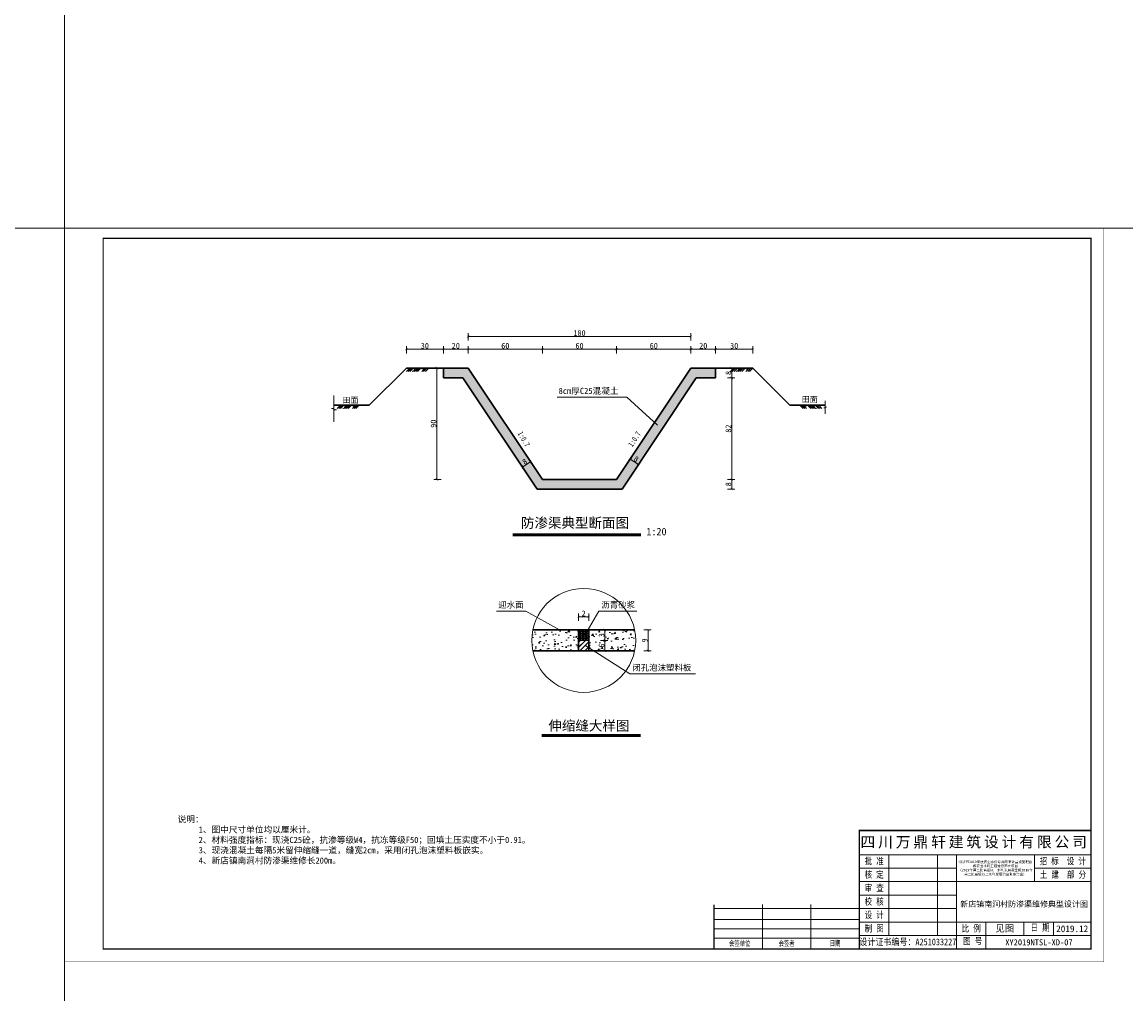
# Model space of a CAD drawing. Extents: x 36231 to 595326, y 3059 to 3871788.
# Tile 125 of 143: x 584145 to 584592, y 3868706 to 3869099. Entities that reach past the tile are written whole.
import ezdxf

# ---------------------------------------------------------------- set-up
doc = ezdxf.new("R2010")
doc.units = 0
doc.header["$PDMODE"] = 32
doc.header["$PDSIZE"] = 0.2
doc.layers.get('0').update_dxf_attribs({"linetype": 'CONTINUOUS'})
doc.layers.get('Defpoints').update_dxf_attribs({"linetype": 'CONTINUOUS'})
for name, color, linetype, lineweight in [('0.09标注线', 3, 'CONTINUOUS', 9), ('0.13填充', 8, 'CONTINUOUS', 9), ('0.13文字', 3, 'CONTINUOUS', 13), ('000粗线', 7, 'CONTINUOUS', 40), ('图框１', 5, 'CONTINUOUS', 60), ('文字', 7, 'CONTINUOUS', 15), ('文字层', 7, 'CONTINUOUS', 15), ('细实线', 3, 'CONTINUOUS', 20), ('细线', 7, 'CONTINUOUS', 15), ('轮廓线', 1, 'CONTINUOUS', 30)]:
    doc.layers.add(name, color=color, linetype=linetype, lineweight=lineweight)
doc.layers.add('Layer1', color=7, linetype='CONTINUOUS')
doc.styles.add('-仿宋_GB2312', font='仿宋_GB2312_0.ttf')
doc.styles.add('HZDX', font='txt')
doc.styles.add('LYJFS', font='times.ttf', dxfattribs={"width": 0.7})
doc.styles.get("Standard").update_dxf_attribs({"font": 'rs.shx', "bigfont": 'hztxt.shx'})
doc.styles.add('图框', font='仿宋_GB2312_0.ttf', dxfattribs={"width": 0.8})
doc.dimstyles.get("Standard").update_dxf_attribs({"dimtxt": 0.18, "dimasz": 0.18, "dimexe": 0.18, "dimexo": 0.0625, "dimgap": 0.09, "dimtad": 0, "dimtih": 1, "dimtoh": 1, "dimdec": 0, "dimlfac": 2, "dimzin": 0, "dimdsep": 46, "dimtxsty": 'Standard', "dimcen": 0.09, "dimadec": 0, "dimazin": 0, "dimtfac": 1, "dimtdec": 0, "dimtofl": 0, "dimtmove": 0, "dimatfit": 3, "dimfxl": 1, "dimtolj": 1, "dimtzin": 0, "dimarcsym": 0})
doc.dimstyles.new('zzzz STANDARD', dxfattribs={"dimtxt": 2.3, "dimasz": 1, "dimexe": 1.25, "dimexo": 1.5, "dimgap": 0.2, "dimtad": 1, "dimdec": 0, "dimlfac": 10, "dimzin": 0, "dimdsep": 46, "dimtxsty": '-仿宋_GB2312', "dimblk": 'ARCHTICK', "dimcen": 0.09, "dimadec": 0, "dimazin": 0, "dimtfac": 1, "dimtdec": 0, "dimtix": 1, "dimtmove": 2, "dimatfit": 3, "dimfxl": 1.7, "dimfxlon": 1, "dimtolj": 1, "dimtzin": 0, "dimlwd": 9, "dimlwe": 9, "dimarcsym": 0})

# ---------------------------------------------------------------- blocks, each defined once
blk = doc.blocks.new('_ARCHTICK')
at = {"color": 0, "linetype": 'ByBlock', "const_width": 0.15}
blk.add_lwpolyline([(-0.5, -0.5), (0.5, 0.5)], dxfattribs=at)
blk = doc.blocks.new('*D2046')
at = {"layer": '0.13填充', "color": 0, "lineweight": 9}
for p, q in [((584430.49, 3868959.42), (584433.44, 3868959.42)), ((584430.49, 3868955.42), (584433.44, 3868955.42)), ((584432.19, 3868959.42), (584432.19, 3868955.42))]:
    blk.add_line(p, q, dxfattribs=at)
at = {"layer": 'Defpoints', "color": 0, "lineweight": 13}
for p in [(584425.69, 3868959.42), (584425.69, 3868955.42), (584432.19, 3868955.42)]:
    blk.add_point(p, dxfattribs=at)
at = {"layer": '0.13填充', "color": 0, "lineweight": 9}
for p, rotation in [((584432.19, 3868959.42), 90), ((584432.19, 3868955.42), 270)]:
    blk.add_blockref('_ARCHTICK', p, dxfattribs=dict(at, rotation=rotation))
at = {"layer": '0.13填充', "color": 0, "lineweight": 13, "insert": (584430.84, 3868957.42), "char_height": 2.3, "attachment_point": 5, "rotation": 90, "style": '-仿宋_GB2312'}
blk.add_mtext('\\A1;8', dxfattribs=at)
blk = doc.blocks.new('*D2047')
at = {"layer": '0.13填充', "color": 0, "lineweight": 9}
for p, q in [((584430.49, 3868955.42), (584433.44, 3868955.42)), ((584432.19, 3868955.42), (584432.19, 3868914.42)), ((584430.49, 3868914.42), (584433.44, 3868914.42))]:
    blk.add_line(p, q, dxfattribs=at)
at = {"layer": 'Defpoints', "color": 0, "lineweight": 13}
for p in [(584425.69, 3868955.42), (584385.69, 3868914.42), (584432.19, 3868914.42)]:
    blk.add_point(p, dxfattribs=at)
at = {"layer": '0.13填充', "color": 0, "lineweight": 9}
for p, rotation in [((584432.19, 3868955.42), 90), ((584432.19, 3868914.42), 270)]:
    blk.add_blockref('_ARCHTICK', p, dxfattribs=dict(at, rotation=rotation))
at = {"layer": '0.13填充', "color": 0, "lineweight": 13, "insert": (584430.84, 3868934.92), "char_height": 2.3, "attachment_point": 5, "rotation": 90, "style": '-仿宋_GB2312'}
blk.add_mtext('\\A1;82', dxfattribs=at)
blk = doc.blocks.new('*D2048')
at = {"layer": '0.13填充', "color": 0, "lineweight": 9}
for p, q in [((584430.49, 3868914.42), (584433.44, 3868914.42)), ((584432.19, 3868914.42), (584432.19, 3868910.5)), ((584430.49, 3868910.5), (584433.44, 3868910.5))]:
    blk.add_line(p, q, dxfattribs=at)
at = {"layer": 'Defpoints', "color": 0, "lineweight": 13}
for p in [(584385.69, 3868914.42), (584387.89, 3868910.5), (584432.19, 3868910.5)]:
    blk.add_point(p, dxfattribs=at)
at = {"layer": '0.13填充', "color": 0, "lineweight": 9}
for p, rotation in [((584432.19, 3868914.42), 90), ((584432.19, 3868910.5), 270)]:
    blk.add_blockref('_ARCHTICK', p, dxfattribs=dict(at, rotation=rotation))
at = {"layer": '0.13填充', "color": 0, "lineweight": 13, "insert": (584430.84, 3868912.46), "char_height": 2.3, "attachment_point": 5, "rotation": 90, "style": '-仿宋_GB2312'}
blk.add_mtext('\\A1;8', dxfattribs=at)
blk = doc.blocks.new('*D2050')
at = {"layer": '0.13填充', "color": 0, "lineweight": 9}
for p, q in [((584300.69, 3868965.34), (584300.69, 3868968.29)), ((584315.69, 3868967.04), (584300.69, 3868967.04)), ((584315.69, 3868965.34), (584315.69, 3868968.29))]:
    blk.add_line(p, q, dxfattribs=at)
at = {"layer": 'Defpoints', "color": 0, "lineweight": 13}
for p in [(584300.69, 3868967.04), (584300.69, 3868959.42), (584315.69, 3868959.42)]:
    blk.add_point(p, dxfattribs=at)
at = {"layer": '0.13填充', "color": 0, "lineweight": 9, "rotation": 180}
blk.add_blockref('_ARCHTICK', (584300.69, 3868967.04), dxfattribs=at)
at = {"layer": '0.13填充', "color": 0, "lineweight": 9}
blk.add_blockref('_ARCHTICK', (584315.69, 3868967.04), dxfattribs=at)
at = {"layer": '0.13填充', "color": 0, "lineweight": 13, "insert": (584308.19, 3868968.39), "char_height": 2.3, "attachment_point": 5, "style": '-仿宋_GB2312'}
blk.add_mtext('\\A1;30', dxfattribs=at)
blk = doc.blocks.new('*D2054')
at = {"layer": '0.13填充', "color": 0, "lineweight": 9}
for p, q in [((584314.19, 3868959.42), (584311.81, 3868959.42)), ((584313.06, 3868959.42), (584313.06, 3868914.42)), ((584314.76, 3868914.42), (584311.81, 3868914.42))]:
    blk.add_line(p, q, dxfattribs=at)
at = {"layer": 'Defpoints', "color": 0, "lineweight": 13}
for p in [(584315.69, 3868959.42), (584313.06, 3868914.42), (584355.69, 3868914.42)]:
    blk.add_point(p, dxfattribs=at)
at = {"layer": '0.13填充', "color": 0, "lineweight": 9}
for p, rotation in [((584313.06, 3868959.42), 90), ((584313.06, 3868914.42), 270)]:
    blk.add_blockref('_ARCHTICK', p, dxfattribs=dict(at, rotation=rotation))
at = {"layer": '0.13填充', "color": 0, "lineweight": 13, "insert": (584311.71, 3868936.92), "char_height": 2.3, "attachment_point": 5, "rotation": 90, "style": '-仿宋_GB2312'}
blk.add_mtext('\\A1;90', dxfattribs=at)
blk = doc.blocks.new('*D2055')
at = {"layer": '0.13填充', "color": 0, "lineweight": 9}
for p, q in [((584348.52, 3868917.95), (584346.89, 3868920.41)), ((584350.95, 3868921.61), (584347.58, 3868919.37)), ((584351.89, 3868920.2), (584350.26, 3868922.65))]:
    blk.add_line(p, q, dxfattribs=at)
at = {"layer": 'Defpoints', "color": 0, "lineweight": 13}
for p in [(584347.58, 3868919.37), (584352.38, 3868912.17), (584355.75, 3868914.42)]:
    blk.add_point(p, dxfattribs=at)
at = {"layer": '0.13填充', "color": 0, "lineweight": 9}
for p, rotation in [((584347.58, 3868919.37), 213.6900675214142), ((584350.95, 3868921.61), 33.69006752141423)]:
    blk.add_blockref('_ARCHTICK', p, dxfattribs=dict(at, rotation=rotation))
at = {"layer": '0.13填充', "color": 0, "lineweight": 13, "insert": (584348.52, 3868921.61), "char_height": 2.3, "attachment_point": 5, "rotation": 33.6901, "style": '-仿宋_GB2312'}
blk.add_mtext('\\A1;8', dxfattribs=at)
blk = doc.blocks.new('*D2056')
at = {"layer": '0.13填充', "color": 0, "lineweight": 9}
for p, q in [((584390.22, 3868921.21), (584391.86, 3868923.67)), ((584391.16, 3868922.63), (584394.49, 3868920.41)), ((584393.55, 3868919), (584395.18, 3868921.45))]:
    blk.add_line(p, q, dxfattribs=at)
at = {"layer": 'Defpoints', "color": 0, "lineweight": 13}
for p in [(584394.49, 3868920.41), (584385.69, 3868914.42), (584389.01, 3868912.2)]:
    blk.add_point(p, dxfattribs=at)
at = {"layer": '0.13填充', "color": 0, "lineweight": 9}
for p, rotation in [((584391.16, 3868922.63), 146.3099324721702), ((584394.49, 3868920.41), 326.3099324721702)]:
    blk.add_blockref('_ARCHTICK', p, dxfattribs=dict(at, rotation=rotation))
at = {"layer": '0.13填充', "color": 0, "lineweight": 13, "insert": (584393.58, 3868922.64), "char_height": 2.3, "attachment_point": 5, "rotation": 326.3099, "style": '-仿宋_GB2312'}
blk.add_mtext('\\A1;8', dxfattribs=at)
blk = doc.blocks.new('*D2059')
at = {"layer": '0.13文字', "color": 0, "linetype": 'Continuous', "lineweight": 9}
for p, q in [((584379.22, 3868853.53), (584382.17, 3868853.53)), ((584380.92, 3868853.53), (584380.92, 3868849.33)), ((584379.22, 3868849.33), (584382.17, 3868849.33))]:
    blk.add_line(p, q, dxfattribs=at)
at = {"layer": 'Defpoints', "color": 0, "linetype": 'Continuous', "lineweight": 13}
for p in [(584374.48, 3868853.53), (584374.48, 3868849.33), (584380.92, 3868849.33)]:
    blk.add_point(p, dxfattribs=at)
at = {"layer": '0.13文字', "color": 0, "linetype": 'Continuous', "lineweight": 9}
for p, rotation in [((584380.92, 3868853.53), 90), ((584380.92, 3868849.33), 270)]:
    blk.add_blockref('_ARCHTICK', p, dxfattribs=dict(at, rotation=rotation))
at = {"layer": '0.13文字', "color": 0, "linetype": 'Continuous', "lineweight": 13, "insert": (584379.57, 3868851.43), "char_height": 2.3, "attachment_point": 5, "rotation": 90, "style": '-仿宋_GB2312'}
blk.add_mtext('\\A1;3', dxfattribs=at)
blk = doc.blocks.new('*D2060')
at = {"layer": '0.13文字', "color": 0, "linetype": 'Continuous', "lineweight": 9}
for p, q in [((584379.22, 3868849.33), (584382.17, 3868849.33)), ((584380.92, 3868849.33), (584380.92, 3868845.13)), ((584379.22, 3868845.13), (584382.17, 3868845.13))]:
    blk.add_line(p, q, dxfattribs=at)
at = {"layer": 'Defpoints', "color": 0, "linetype": 'Continuous', "lineweight": 13}
for p in [(584374.48, 3868849.33), (584374.48, 3868845.13), (584380.92, 3868845.13)]:
    blk.add_point(p, dxfattribs=at)
at = {"layer": '0.13文字', "color": 0, "linetype": 'Continuous', "lineweight": 9}
for p, rotation in [((584380.92, 3868849.33), 90), ((584380.92, 3868845.13), 270)]:
    blk.add_blockref('_ARCHTICK', p, dxfattribs=dict(at, rotation=rotation))
at = {"layer": '0.13文字', "color": 0, "linetype": 'Continuous', "lineweight": 13, "insert": (584379.57, 3868847.23), "char_height": 2.3, "attachment_point": 5, "rotation": 90, "style": '-仿宋_GB2312'}
blk.add_mtext('\\A1;6', dxfattribs=at)
blk = doc.blocks.new('*D2061')
at = {"layer": '0.13文字', "color": 0, "linetype": 'Continuous', "lineweight": 9}
for p, q in [((584396.67, 3868853.53), (584399.62, 3868853.53)), ((584398.37, 3868853.53), (584398.37, 3868845.13)), ((584396.67, 3868845.13), (584399.62, 3868845.13))]:
    blk.add_line(p, q, dxfattribs=at)
at = {"layer": 'Defpoints', "color": 0, "linetype": 'Continuous', "lineweight": 13}
for p in [(584392.96, 3868853.53), (584392.96, 3868845.13), (584398.37, 3868845.13)]:
    blk.add_point(p, dxfattribs=at)
at = {"layer": '0.13文字', "color": 0, "linetype": 'Continuous', "lineweight": 9}
for p, rotation in [((584398.37, 3868853.53), 90), ((584398.37, 3868845.13), 270)]:
    blk.add_blockref('_ARCHTICK', p, dxfattribs=dict(at, rotation=rotation))
at = {"layer": '0.13文字', "color": 0, "linetype": 'Continuous', "lineweight": 13, "insert": (584397.02, 3868849.33), "char_height": 2.3, "attachment_point": 5, "rotation": 90, "style": '-仿宋_GB2312'}
blk.add_mtext('\\A1;9', dxfattribs=at)
blk = doc.blocks.new('eesz')
at = {"layer": '图框１', "color": 7, "const_width": 0.467}
blk.add_lwpolyline([(25244.5, -497.6), (25244.5, -1980.6), (27344.5, -1980.6), (27344.5, -497.6)], close=True, dxfattribs=at)
blk.add_lwpolyline([(25244.5, -497.6), (25244.5, -1980.6), (27344.5, -1980.6), (27344.5, -497.6)], close=True, dxfattribs=at)
at = {"layer": '图框１', "color": 5, "const_width": 0.467}
blk.add_lwpolyline([(25244.5, -497.6), (25244.5, -1980.6), (27344.5, -1980.6), (27344.5, -497.6)], close=True, dxfattribs=at)
at = {"layer": '图框１', "color": 7}
blk.add_lwpolyline([(25322.3, -518.3, 3.11, 3.11, 0), (27318.5, -518.3, 2.59, 2.59, 0), (27318.5, -1954.6, 2.59, 2.59, 0), (25322.3, -1954.6, 2.59, 2.59, 0)], format="xyseb", close=True, dxfattribs=at)
blk.add_lwpolyline([(25322.3, -518.3, 3.11, 3.11, 0), (27318.5, -518.3, 2.59, 2.59, 0), (27318.5, -1954.6, 2.59, 2.59, 0), (25322.3, -1954.6, 2.59, 2.59, 0)], format="xyseb", close=True, dxfattribs=at)
at = {"layer": '图框１', "color": 5}
blk.add_lwpolyline([(25322.3, -518.3, 3.11, 3.11, 0), (27318.5, -518.3, 2.59, 2.59, 0), (27318.5, -1954.6, 2.59, 2.59, 0), (25322.3, -1954.6, 2.59, 2.59, 0)], format="xyseb", close=True, dxfattribs=at)
at = {"layer": '细线', "color": 7}
for p, q in [((26850.3, -1715.1), (27318.5, -1715.1)), ((26850.3, -1764.1), (27318.5, -1764.1)), ((26910.2, -1764.1), (26910.2, -1927.4)), ((27008.2, -1764.1), (27008.2, -1927.4)), ((27046.3, -1764.1), (27046.3, -1954.6)), ((27204.2, -1764.1), (27204.2, -1818.5)), ((26850.3, -1791.3), (27046.3, -1791.3)), ((27204.2, -1791.3), (27318.5, -1791.3)), ((26850.3, -1818.5), (27318.5, -1818.5)), ((26850.3, -1845.7), (27046.3, -1845.7)), ((26556.3, -1873), (26850.3, -1873)), ((26654.3, -1864.8), (26654.3, -1954.6)), ((26752.3, -1864.8), (26752.3, -1954.6)), ((26850.3, -1873), (27046.3, -1873)), ((26556.3, -1894.7), (26850.3, -1894.7)), ((26556.3, -1913.8), (26850.3, -1913.8)), ((26850.3, -1900.2), (27318.5, -1900.2)), ((27106.2, -1900.2), (27106.2, -1954.6)), ((27182.4, -1900.2), (27182.4, -1927.4)), ((27242.3, -1900.2), (27242.3, -1927.4)), ((26556.3, -1932.9), (26850.3, -1932.9)), ((26850.3, -1927.4), (27318.5, -1927.4))]:
    blk.add_line(p, q, dxfattribs=at)
at = {"layer": '细线', "color": 7, "const_width": 2.72}
for points in [[(27318.5, -1715.1), (26850.3, -1715.1), (26850.3, -1954.6)], [(26556.3, -1864.8), (26556.3, -1954.6)]]:
    blk.add_lwpolyline(points, dxfattribs=at)
at = {"layer": '文字', "color": 7, "line_spacing_factor": 0.5, "style": '-仿宋_GB2312'}
for s, insert, char_height, width, attachment_point in [('{\\fSimSun|b0|i0|c134|p2;\\T1.2;\\C256;四川万鼎轩建筑设计有限公司}', (27084.4, -1739.6), 21.778, 468.222, 5), ('{\\W0.8;批 准}', (26880.3, -1777.7), 13.611, 59.889, 5), ('{\\W0.8;招 标  设 计}', (27261.3, -1777.7), 13.611, 114.153, 5), ('{\\W0.8;核 定}', (26880.3, -1804.9), 13.611, 59.889, 5), ('{\\W0.8;土 建  部 分}', (27261.7, -1804.9), 13.611, 114.902, 5), ('{\\W0.8;审 查}', (26880.3, -1832.1), 13.611, 59.889, 5), ('{\\W0.8;校 核}', (26880.3, -1859.4), 13.611, 59.889, 5), ('{\\W0.8;设 计}', (26880.3, -1886.6), 13.611, 59.889, 5), ('{\\W0.8;制 图}', (26880.3, -1913.8), 13.611, 59.889, 5), ('{\\W0.8;比 例}', (27076.3, -1913.8), 13.611, 59.889, 5), ('见图', (27144.3, -1913.8), 13.61, 76.222, 5), ('{\\W0.8;日 期}', (27196.2, -1904.4), 13.611, 54.508, 1), ('2019.12', (27280.4, -1913.8), 13.61, 76.222, 5), ('{\\W0.7; 会签单位}', (26605.3, -1943.7), 10.889, 98, 5), ('{\\W0.7;会签者}', (26703.3, -1943.7), 10.889, 98, 5), ('{\\W0.7;日期}', (26801.3, -1943.7), 10.89, 98, 5), ('{\\W0.85;设计证书编号：A251033227}', (26948.3, -1941), 13.611, 196, 5), ('{\\W0.8;图 号}', (27060.1, -1931.7), 13.611, 54.508, 1)]:
    blk.add_mtext(s, dxfattribs=dict(at, insert=insert, char_height=char_height, width=width, attachment_point=attachment_point))
at = {"layer": '文字', "color": 7, "insert": (27125.3, -1791.3), "char_height": 5, "width": 157.889, "attachment_point": 5, "style": '-仿宋_GB2312'}
blk.add_mtext('新沂市2019年度农业水价综合改革计量设施配套\\P和农田水利工程维修养护项目\\P（2019年第二批省级以上水利发展资金和2018年\\P第二批省级以上水利发展资金剩余资金）', dxfattribs=at)

msp = doc.modelspace()

# ---------------------------------------------------------------- hatches: boundary and pattern name
at = {"layer": '0.09标注线', "linetype": 'Continuous', "lineweight": 13}
h = msp.add_hatch(dxfattribs=at)
h.set_pattern_fill('JIS_LC_20', scale=0.07, style=0)
h.set_pattern_definition([(45, (575037.1601, 3868715.9977), (-0.9899495, 0.9899495), []), (45, (575037.1881, 3868715.9977), (-0.9899495, 0.9899495), [])])
h.paths.add_polyline_path([(584374.48, 3868849.33), (584370.28, 3868849.33), (584370.28, 3868845.13), (584374.48, 3868845.13)])
at = {"layer": '0.13填充'}
h = msp.add_hatch(color=7, dxfattribs=at)
edge = h.paths.add_edge_path()
edge.add_ellipse((584304.2, 3868959.55), major_axis=(0, -0.733), ratio=0.964264, start_angle=280.8773, end_angle=439.1227)
edge.add_line((584304.89, 3868959.42), (584303.5, 3868959.42))
h = msp.add_hatch(color=7, dxfattribs=at)
edge = h.paths.add_edge_path()
edge.add_ellipse((584307.31, 3868959.55), major_axis=(0, -0.733), ratio=0.964264, start_angle=280.8773, end_angle=439.1227)
edge.add_line((584308, 3868959.42), (584306.61, 3868959.42))
h = msp.add_hatch(color=7, dxfattribs=at)
edge = h.paths.add_edge_path()
edge.add_ellipse((584435.17, 3868959.55), major_axis=(0, -0.733), ratio=0.964264, start_angle=280.8773, end_angle=439.1227)
edge.add_line((584435.86, 3868959.42), (584434.47, 3868959.42))
h = msp.add_hatch(color=7, dxfattribs=at)
edge = h.paths.add_edge_path()
edge.add_ellipse((584438.28, 3868959.55), major_axis=(0, -0.733), ratio=0.964264, start_angle=280.8773, end_angle=439.1227)
edge.add_line((584438.97, 3868959.42), (584437.58, 3868959.42))
at = {"layer": '0.13填充', "lineweight": 13}
h = msp.add_hatch(color=7, dxfattribs=at)
edge = h.paths.add_edge_path()
edge.add_ellipse((584276.16, 3868944.55), major_axis=(0, -0.733), ratio=0.964264, start_angle=280.8773, end_angle=439.1227)
edge.add_line((584276.86, 3868944.42), (584275.47, 3868944.42))
h = msp.add_hatch(color=7, dxfattribs=at)
edge = h.paths.add_edge_path()
edge.add_ellipse((584279.27, 3868944.55), major_axis=(0, -0.733), ratio=0.964264, start_angle=280.8773, end_angle=439.1227)
edge.add_line((584279.97, 3868944.42), (584278.58, 3868944.42))
h = msp.add_hatch(color=7, dxfattribs=at)
edge = h.paths.add_edge_path()
edge.add_ellipse((584462.1, 3868944.55), major_axis=(0, -0.733), ratio=0.964264, start_angle=-79.1227, end_angle=79.1227, ccw=False)
edge.add_line((584461.41, 3868944.42), (584462.8, 3868944.42))
h = msp.add_hatch(color=7, dxfattribs=at)
edge = h.paths.add_edge_path()
edge.add_ellipse((584465.21, 3868944.55), major_axis=(0, -0.733), ratio=0.964264, start_angle=-79.1227, end_angle=79.1227, ccw=False)
edge.add_line((584464.52, 3868944.42), (584465.91, 3868944.42))
at = {"layer": '0.13文字', "lineweight": 13}
h = msp.add_hatch(dxfattribs=at)
h.set_pattern_fill('AR-CONC', color=256, scale=0.02, style=0)
h.set_pattern_definition([(50, (568299.1933, 3870490.0892), (3.6436934, -0.3187817), [0.381, -4.191]), (355, (568299.1933, 3870490.0892), (-0.7048565, 3.8211329), [0.3048, -3.3528]), (100.451, (568299.497, 3870490.0627), (2.93885, 3.50233376), [0.3238, -3.5618]), (46.1842, (568299.1933, 3870491.1052), (5.4215808, -0.8408466), [0.5715, -6.2865]), (96.6356, (568299.645, 3870491.035), (4.7480847, 4.9485111), [0.4857, -5.3427]), (351.184, (568299.193, 3870491.105), (4.7480921, 4.9485024), [0.4572, -5.0292]), (21, (568299.7013, 3870490.8512), (3.0322976, -2.04531037), [0.381, -4.191]), (326, (568299.7013, 3870490.8512), (1.2360406, 3.6837593), [0.3048, -3.3528]), (71.4514, (568299.954, 3870490.6808), (4.2683298, 1.63845715), [0.3238, -3.5618]), (37.5, (568299.1933, 3870490.0892), (0.06177207, 1.69110078), [0, -3.31216, 0, -3.4036, 0, -3.3655]), (7.5, (568299.1933, 3870490.0892), (1.33639325, 2.0036115), [0, -1.94056, 0, -3.23596, 0, -1.2827]), (327.5, (568298.0604, 3870490.0892), (2.7118119, -0.11457488), [0, -1.27, 0, -3.9624, 0, -5.2578]), (317.5, (568297.5524, 3870490.0892), (2.96258363, 0.50852982), [0, -1.651, 0, -2.63144, 0, -3.7338])])
h.paths.add_polyline_path([(584387.89, 3868910.5), (584417.83, 3868955.42), (584425.69, 3868955.42), (584425.69, 3868959.42), (584415.69, 3868959.42), (584385.69, 3868914.42), (584355.69, 3868914.42), (584325.69, 3868959.42), (584315.69, 3868959.42), (584315.69, 3868955.42), (584323.55, 3868955.42), (584353.52, 3868910.45)])
at = {"layer": '0.13文字', "linetype": 'Continuous', "lineweight": 13}
h = msp.add_hatch(dxfattribs=at)
h.set_pattern_fill('水泥砂浆', style=0)
h.set_pattern_definition([(0, (584370.2821, 3868849.3272), (0, 0.70563), [0.10916, -0.298234]), (0, (584370.4858, 3868849.2726), (0, 0.70563), [0.10916, -0.298234]), (30, (584370.18758, 3868849.2726), (0.814791, 0.70563), [0.10916, -1.3021]), (150, (584370.48581, 3868849.2726), (-1.629582, 0.70563), [0.10916, -1.3021]), (0, (584370.2821, 3868849.68), (0, 0.70563), [0, -0.3])])
h.paths.add_polyline_path([(584374.48, 3868853.53), (584370.28, 3868853.53), (584370.28, 3868849.33), (584374.48, 3868849.33)])
at = {"layer": '细实线'}
h = msp.add_hatch(dxfattribs=at)
h.set_pattern_fill('AR-CONC', scale=0.035, style=0)
h.set_pattern_definition([(50, (575037.16, 3868715.9977), (6.3764634, -0.557868), [0.66675, -7.33425]), (355, (575037.16, 3868715.9977), (-1.233499, 6.6869825), [0.5334, -5.8674]), (100.451, (575037.6915, 3868715.951), (5.1429876, 6.129084), [0.56665, -6.23315]), (46.1842, (575037.16, 3868717.776), (9.4877664, -1.4714815), [1.000125, -11.001375]), (96.6356, (575037.951, 3868717.653), (8.309148, 8.659894), [0.849975, -9.349725]), (351.184, (575037.16, 3868717.776), (8.309161, 8.659879), [0.8001, -8.8011]), (21, (575038.049, 3868717.331), (5.3065208, -3.5792931), [0.66675, -7.33425]), (326, (575038.049, 3868717.331), (2.163071, 6.446579), [0.5334, -5.8674]), (71.4514, (575038.4913, 3868717.033), (7.469577, 2.8673), [0.56665, -6.23315]), (37.5, (575037.1601, 3868715.9977), (0.1081011, 2.95942636), [0, -5.79628, 0, -5.9563, 0, -5.889625]), (7.5, (575037.16, 3868715.9977), (2.3386882, 3.5063201), [0, -3.39598, 0, -5.66293, 0, -2.244725]), (327.5, (575035.1776, 3868715.9977), (4.74567083, -0.20050604), [0, -2.2225, 0, -6.9342, 0, -9.20115]), (317.5, (575034.2886, 3868715.9977), (5.1845213, 0.8899272), [0, -2.88925, 0, -4.60502, 0, -6.53415])])
h.paths.add_polyline_path([(584370.28, 3868845.13), (584370.28, 3868853.53), (584351.81, 3868853.53, 0.050382), (584351.38, 3868849.33, 0.050382), (584351.81, 3868845.13)])
h.paths.add_polyline_path([(584392.96, 3868845.13, 0.050382), (584393.38, 3868849.33, 0.050382), (584392.96, 3868853.53), (584374.48, 3868853.53), (584374.48, 3868845.13)])

# ---------------------------------------------------------------- linework, layer by layer
at = {"lineweight": 13}
for p in [(584361.67, 3868947.61), (584402.19, 3868936.26)]:
    msp.add_line(p, (584389.75, 3868947.61), dxfattribs=at)
at = {"layer": '0.09标注线', "color": 7, "lineweight": 9}
for p, q in [((584348.99, 3868861.16), (584337.1, 3868861.16)), ((584393.86, 3868861.16), (584378.45, 3868861.16)), ((584417.49, 3868835.76), (584391, 3868835.76))]:
    msp.add_line(p, q, dxfattribs=at)
at = {"layer": '0.09标注线', "color": 7, "linetype": 'Continuous', "lineweight": 13}
for p, q in [((584348.99, 3868861.16), (584362.61, 3868853.53)), ((584378.45, 3868861.16), (584372.89, 3868851.47)), ((584374.48, 3868849.33), (584370.28, 3868849.33)), ((584391, 3868835.76), (584372.89, 3868847.45))]:
    msp.add_line(p, q, dxfattribs=at)
at = {"layer": '0.13填充', "color": 0, "lineweight": 30}
for p, q in [((584315.69, 3868959.42), (584300.69, 3868959.42)), ((584425.69, 3868959.42), (584440.69, 3868959.42))]:
    msp.add_line(p, q, dxfattribs=at)
at = {"layer": '0.13填充', "color": 7, "lineweight": 40, "ltscale": 0.005}
for p, q in [((584343.75, 3868892.12), (584395.52, 3868892.12)), ((584355.45, 3868811.03, -24.8), (584395.28, 3868811.03, -24.8))]:
    msp.add_line(p, q, dxfattribs=at)
at = {"layer": '0.13填充', "color": 7, "ltscale": 0.005}
for p, q in [((584343.75, 3868891.57), (584395.49, 3868891.57)), ((584355.45, 3868810.49, -24.8), (584395.29, 3868810.49, -24.8))]:
    msp.add_line(p, q, dxfattribs=at)
at = {"layer": '0.13文字', "lineweight": 13}
for p, q in [((584162.6, 3867306.78), (584162.6, 3871152.48)), ((590756.67, 3869015.98), (583664.28, 3869015.98))]:
    msp.add_line(p, q, dxfattribs=at)
at = {"layer": '000粗线', "lineweight": 30}
for p, q in [((584285.69, 3868944.42), (584300.69, 3868959.42)), ((584325.69, 3868959.42), (584315.69, 3868959.42)), ((584315.69, 3868959.42), (584315.69, 3868955.42)), ((584323.55, 3868955.42), (584315.69, 3868955.42)), ((584353.52, 3868910.45), (584323.55, 3868955.42)), ((584355.69, 3868914.42), (584325.69, 3868959.42)), ((584385.69, 3868914.42), (584415.69, 3868959.42)), ((584387.89, 3868910.5), (584417.83, 3868955.42)), ((584415.69, 3868959.42), (584425.69, 3868959.42)), ((584417.83, 3868955.42), (584425.69, 3868955.42)), ((584425.69, 3868959.42), (584425.69, 3868955.42)), ((584455.69, 3868944.42), (584440.69, 3868959.42)), ((584285.69, 3868944.42), (584271.39, 3868944.42)), ((584455.69, 3868944.42), (584469.98, 3868944.42)), ((584355.69, 3868914.42), (584385.69, 3868914.42)), ((584353.52, 3868910.45), (584387.89, 3868910.5))]:
    msp.add_line(p, q, dxfattribs=at)
at = {"layer": '细实线', "color": 7, "ltscale": 5}
for p, q in [((584302.08, 3868959.42), (584300.74, 3868958.07)), ((584302.79, 3868959.42), (584301.45, 3868958.07)), ((584303.5, 3868959.42), (584302.15, 3868958.07)), ((584305.19, 3868959.42), (584303.85, 3868958.07)), ((584305.9, 3868959.42), (584304.56, 3868958.07)), ((584306.61, 3868959.42), (584305.26, 3868958.07)), ((584308.3, 3868959.42), (584306.96, 3868958.07)), ((584309.01, 3868959.42), (584307.67, 3868958.07)), ((584309.72, 3868959.42), (584308.37, 3868958.07)), ((584433.05, 3868959.42), (584431.71, 3868958.07)), ((584433.76, 3868959.42), (584432.42, 3868958.07)), ((584434.47, 3868959.42), (584433.13, 3868958.07)), ((584436.16, 3868959.42), (584434.82, 3868958.07)), ((584436.87, 3868959.42), (584435.53, 3868958.07)), ((584437.58, 3868959.42), (584436.24, 3868958.07)), ((584439.27, 3868959.42), (584437.93, 3868958.07)), ((584439.98, 3868959.42), (584438.64, 3868958.07)), ((584440.69, 3868959.42), (584439.35, 3868958.07))]:
    msp.add_line(p, q, dxfattribs=at)
at = {"layer": '细实线', "color": 7, "lineweight": 13, "ltscale": 5}
for p, q in [((584274.04, 3868944.42), (584272.7, 3868943.07)), ((584274.75, 3868944.42), (584273.41, 3868943.07)), ((584275.46, 3868944.42), (584274.12, 3868943.07)), ((584277.15, 3868944.42), (584275.81, 3868943.07)), ((584277.86, 3868944.42), (584276.52, 3868943.07)), ((584278.57, 3868944.42), (584277.23, 3868943.07)), ((584280.26, 3868944.42), (584278.92, 3868943.07)), ((584280.97, 3868944.42), (584279.63, 3868943.07)), ((584281.68, 3868944.42), (584280.34, 3868943.07)), ((584459.69, 3868944.42), (584461.03, 3868943.07)), ((584460.4, 3868944.42), (584461.74, 3868943.07)), ((584461.11, 3868944.42), (584462.45, 3868943.07)), ((584462.8, 3868944.42), (584464.14, 3868943.07)), ((584463.51, 3868944.42), (584464.85, 3868943.07)), ((584464.22, 3868944.42), (584465.56, 3868943.07)), ((584465.91, 3868944.42), (584467.25, 3868943.07)), ((584466.62, 3868944.42), (584467.96, 3868943.07)), ((584467.33, 3868944.42), (584468.67, 3868943.07))]:
    msp.add_line(p, q, dxfattribs=at)
at = {"layer": '细实线', "color": 7, "lineweight": 15}
msp.add_circle((584372.38, 3868849.33), 21, dxfattribs=at)
at = {"layer": '细实线', "color": 7, "lineweight": 20, "ltscale": 5, "start_tangent": (-0.999064, 0.043251), "end_tangent": (-0.999506, -0.031436)}
for points in [[(584304.17, 3868958.82), (584303.86, 3868958.71), (584303.79, 3868958.58), (584303.75, 3868958.41), (584303.62, 3868958.24), (584303.42, 3868958.14), (584303, 3868958.07)], [(584435.14, 3868958.82), (584434.84, 3868958.71), (584434.76, 3868958.58), (584434.72, 3868958.41), (584434.59, 3868958.24), (584434.39, 3868958.14), (584433.97, 3868958.07)]]:
    msp.add_spline(points, degree=3, dxfattribs=at)
at = {"layer": '细实线', "color": 7, "lineweight": 13, "ltscale": 5}
for points, start_tangent, end_tangent in [([(584276.13, 3868943.82), (584275.83, 3868943.71), (584275.75, 3868943.58), (584275.71, 3868943.41), (584275.58, 3868943.24), (584275.38, 3868943.14), (584274.96, 3868943.07)], (-0.999064, 0.043251), (-0.999506, -0.031436)), ([(584465.24, 3868943.82), (584465.54, 3868943.71), (584465.62, 3868943.58), (584465.66, 3868943.41), (584465.79, 3868943.24), (584465.99, 3868943.14), (584466.41, 3868943.07)], (0.999064, 0.043251), (0.999506, -0.031436))]:
    msp.add_spline(points, degree=3, dxfattribs=dict(at, start_tangent=start_tangent, end_tangent=end_tangent))
at = {"layer": '细线', "color": 7, "lineweight": 9}
for p, q in [((584271.39, 3868948.3), (584271.39, 3868944.08)), ((584270.39, 3868943.08), (584271.39, 3868943.08)), ((584272.4, 3868942.52), (584270.39, 3868943.08)), ((584271.39, 3868944.75), (584271.39, 3868943.08)), ((584271.39, 3868942.52), (584271.39, 3868937.72)), ((584271.39, 3868942.52), (584272.4, 3868942.52)), ((584469.48, 3868943.3), (584470.48, 3868943.58)), ((584469.98, 3868943.3), (584469.48, 3868943.3)), ((584469.98, 3868946.19), (584469.98, 3868944.08)), ((584469.98, 3868944.42), (584469.98, 3868943.58)), ((584470.48, 3868943.58), (584469.98, 3868943.58)), ((584469.98, 3868943.3), (584469.98, 3868940.9))]:
    msp.add_line(p, q, dxfattribs=at)
at = {"layer": '轮廓线', "color": 7, "lineweight": 30}
for p, q in [((584351.81, 3868853.53), (584392.96, 3868853.53)), ((584370.28, 3868853.53), (584370.28, 3868845.13)), ((584374.48, 3868853.53), (584374.48, 3868845.13)), ((584351.81, 3868845.13), (584392.96, 3868845.13))]:
    msp.add_line(p, q, dxfattribs=at)
at = {"layer": '轮廓线', "color": 7}
msp.add_line((584370.28, 3868853.53), (584374.48, 3868853.53), dxfattribs=at)

# ---------------------------------------------------------------- block references
at = {"layer": '文字层', "xscale": 0.1999999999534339, "yscale": 0.2000000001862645, "zscale": 0.2}
msp.add_blockref('eesz', (579113.71, 3869115.5), dxfattribs=at)

# ---------------------------------------------------------------- texts
at = {"color": 7, "style": '图框'}
msp.add_text('新店镇南涧村防渗渠维修典型设计图', height=2.3, dxfattribs=at).set_placement((584524.59, 3868741.61))
at = {"lineweight": 13, "insert": (584362.24, 3868951.42), "char_height": 2.5, "width": 26.1094, "attachment_point": 1, "style": '-仿宋_GB2312'}
msp.add_mtext('8cm厚C25混凝土', dxfattribs=at)
at = {"layer": '0.09标注线', "color": 7, "style": '-仿宋_GB2312'}
for p in [(584274.87, 3868945.29), (584460.5, 3868945.61)]:
    msp.add_text('田面', height=2.3, dxfattribs=at).set_placement(p)
at = {"layer": '0.09标注线', "color": 7, "char_height": 2.432, "attachment_point": 1, "style": '-仿宋_GB2312'}
for s, insert, width in [('迎水面', (584337.82, 3868864.9, 24.82), 35.982), ('沥青砂浆', (584379.49, 3868864.9, 24.82), 35.982), ('闭孔泡沫塑料板', (584392.04, 3868839.5, 24.82), 51.4623)]:
    msp.add_mtext(s, dxfattribs=dict(at, insert=insert, width=width))
at = {"layer": '0.13文字', "color": 0, "linetype": 'Continuous', "lineweight": 13, "insert": (584542.74, 3868728.52), "char_height": 2.5, "width": 66.6611, "attachment_point": 1, "style": 'LYJFS'}
msp.add_mtext('{\\fFangSong_GB2312|b0|i0|c134|p49;\\W1;XY2019NTSL-XD-07}', dxfattribs=at)
at = {"layer": 'Layer1', "linetype": 'ByBlock', "lineweight": -3, "style": 'HZDX', "width": 0.7}
for rotation, p in [(299.3709, (584345.57, 3868933.01)), (57.1492, (584392.07, 3868927.3))]:
    msp.add_text('1:0.7', height=2.3, rotation=rotation, dxfattribs=at).set_placement(p)
at = {"layer": '文字', "color": 7, "attachment_point": 1, "style": '-仿宋_GB2312'}
for s, insert, char_height, width in [('{\\fFangSong|b0|i0|c134|p49;\\C256; 防渗渠典型断面图}', (584344.3, 3868898.84), 4, 86.6851), ('1:20', (584397.69, 3868894.81), 3, 10.2895), ('{\\C256;伸缩缝大样图}', (584358.1, 3868816.84, -24.8), 4, 86.6851), ('说明：\\P     1、图中尺寸单位均以厘米计。\\P     2、材料强度指标：现浇C25砼，抗渗等级W4，抗冻等级F50；回填土压实度不小于0.91。\\P     3、现浇混凝土每隔5米留伸缩缝一道，缝宽2cm，采用闭孔泡沫塑料板嵌实。\\P{\\C256;     4、新店镇南涧村防渗渠维修长200m。}', (584208.27, 3868778.26), 2.5, 208.3817)]:
    msp.add_mtext(s, dxfattribs=dict(at, insert=insert, char_height=char_height, width=width))

# ---------------------------------------------------------------- dimensions: what is measured, and where the dimension line sits
at = {"layer": '0.13填充', "color": 3, "lineweight": 13}
for base, p1, p2 in [((584415.69, 3868972.21), (584325.69, 3868959.42), (584415.69, 3868959.42)), ((584325.69, 3868967.04), (584315.69, 3868959.42), (584325.69, 3868959.42)), ((584355.69, 3868967.04), (584325.69, 3868959.42), (584355.69, 3868914.42)), ((584385.69, 3868967.04), (584355.69, 3868914.42), (584385.69, 3868914.42)), ((584415.69, 3868967.04), (584385.69, 3868914.42), (584415.69, 3868959.48)), ((584425.69, 3868967.04), (584415.69, 3868959.48), (584425.69, 3868959.42)), ((584440.69, 3868967.04), (584425.69, 3868959.42), (584440.69, 3868959.42))]:
    msp.add_linear_dim(base=base, p1=p1, p2=p2, dimstyle='Standard', override={"dimtxt": 2.3, "dimasz": 1, "dimexe": 1.25, "dimexo": 1.5, "dimgap": 0.2, "dimtad": 1, "dimtih": 0, "dimtoh": 0, "dimtxsty": '-仿宋_GB2312', "dimblk": 'ARCHTICK', "dimtix": 1, "dimtofl": 1, "dimtmove": 2, "dimfxl": 1.7, "dimfxlon": 1, "dimlwd": 9, "dimlwe": 9}, dxfattribs=at).render()
dim = msp.add_linear_dim(base=(584300.69, 3868967.04), p1=(584315.69, 3868959.42), p2=(584300.69, 3868959.42), dimstyle='Standard', override={"dimtxt": 2.3, "dimasz": 1, "dimexe": 1.25, "dimexo": 1.5, "dimgap": 0.2, "dimtad": 1, "dimtih": 0, "dimtoh": 0, "dimtxsty": '-仿宋_GB2312', "dimblk": 'ARCHTICK', "dimtix": 1, "dimtofl": 1, "dimtmove": 2, "dimfxl": 1.7, "dimfxlon": 1, "dimlwd": 9, "dimlwe": 9}, dxfattribs=at)
dim.commit()
dim.dimension.update_dxf_attribs({"geometry": '*D2050', "text_midpoint": (584308.19, 3868968.39)})
for base, p1, p2, picture, middle in [((584313.06, 3868914.42), (584315.69, 3868959.42), (584355.69, 3868914.42), '*D2054', (584311.71, 3868936.92)), ((584432.19, 3868955.42), (584425.69, 3868959.42), (584425.69, 3868955.42), '*D2046', (584430.84, 3868957.42)), ((584432.19, 3868914.42), (584425.69, 3868955.42), (584385.69, 3868914.42), '*D2047', (584430.84, 3868934.92)), ((584432.19, 3868910.5), (584385.69, 3868914.42), (584387.89, 3868910.5), '*D2048', (584430.84, 3868912.46))]:
    dim = msp.add_linear_dim(base=base, p1=p1, p2=p2, angle=90, dimstyle='Standard', override={"dimtxt": 2.3, "dimasz": 1, "dimexe": 1.25, "dimexo": 1.5, "dimgap": 0.2, "dimtad": 1, "dimtih": 0, "dimtoh": 0, "dimtxsty": '-仿宋_GB2312', "dimblk": 'ARCHTICK', "dimtix": 1, "dimtofl": 1, "dimtmove": 2, "dimfxl": 1.7, "dimfxlon": 1, "dimlwd": 9, "dimlwe": 9}, dxfattribs=at)
    dim.commit()
    dim.dimension.update_dxf_attribs({"geometry": picture, "text_midpoint": middle})
for p1, p2, distance, picture, middle in [((584385.69, 3868914.42), (584389.01, 3868912.2), 9.87, '*D2056', (584393.58, 3868922.64)), ((584355.75, 3868914.42), (584352.38, 3868912.17), -8.65, '*D2055', (584348.52, 3868921.61))]:
    dim = msp.add_aligned_dim(p1=p1, p2=p2, distance=distance, dimstyle='Standard', override={"dimtxt": 2.3, "dimasz": 1, "dimexe": 1.25, "dimexo": 1.5, "dimgap": 0.2, "dimtad": 1, "dimtih": 0, "dimtoh": 0, "dimtxsty": '-仿宋_GB2312', "dimblk": 'ARCHTICK', "dimtix": 1, "dimtofl": 1, "dimtmove": 2, "dimfxl": 1.7, "dimfxlon": 1, "dimlwd": 9, "dimlwe": 9}, dxfattribs=at)
    dim.commit()
    dim.dimension.update_dxf_attribs({"geometry": picture, "text_midpoint": middle})
at = {"layer": '0.13文字', "color": 7, "linetype": 'Continuous', "lineweight": 13}
msp.add_linear_dim(base=(584374.48, 3868858.89), p1=(584370.28, 3868853.53), p2=(584374.48, 3868853.53), text='2', dimstyle='zzzz STANDARD', dxfattribs=at).render()
for base, p1, p2, text, picture, middle in [((584380.92, 3868849.33), (584374.48, 3868853.53), (584374.48, 3868849.33), '3', '*D2059', (584379.57, 3868851.43)), ((584398.37, 3868845.13), (584392.96, 3868853.53), (584392.96, 3868845.13), '9', '*D2061', (584397.02, 3868849.33)), ((584380.92, 3868845.13), (584374.48, 3868849.33), (584374.48, 3868845.13), '6', '*D2060', (584379.57, 3868847.23))]:
    dim = msp.add_linear_dim(base=base, p1=p1, p2=p2, angle=90, text=text, dimstyle='zzzz STANDARD', dxfattribs=at)
    dim.commit()
    dim.dimension.update_dxf_attribs({"geometry": picture, "text_midpoint": middle})

doc.saveas('drawing.dxf')
